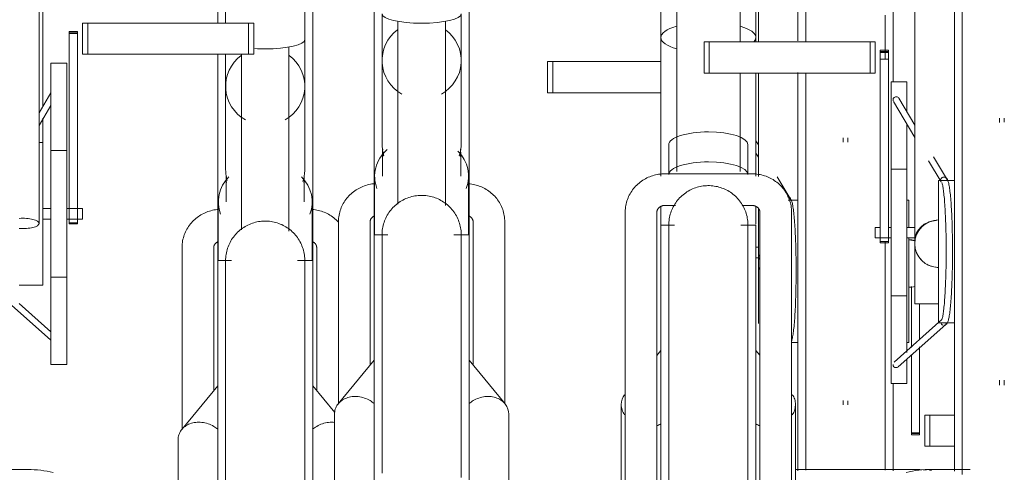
# Model space of a CAD drawing. Extents: x 50445 to 145605, y -10968 to 41989.
# Tile 203 of 256: x 93086 to 93707, y -128 to 158. Entities that reach past the tile are written whole.
import ezdxf

# ---------------------------------------------------------------- set-up
doc = ezdxf.new("R2010")
doc.units = 0
doc.header["$LTSCALE"] = 414.30304
doc.header["$MEASUREMENT"] = 0
doc.layers.add('A-EQPM', color=6, linetype='CONTINUOUS', lineweight=18)

# ---------------------------------------------------------------- blocks, each defined once
blk = doc.blocks.new('97_KA_gestapelde fietsenstalling 8 fietsen 1600x1900 - Type-V116-plotview doorsnede C C  -  1 op 100')
at = {"layer": 'A-EQPM'}
for p, q in [((12397.4, -522.03), (12397.4, -362.96)), ((12457.4, -362.96), (12457.4, -547.88)), ((12031.1, -450.21), (12031.1, -510.83)), ((12091.1, -660.96), (12091.1, -450.21)), ((12372.4, -476.2), (12372.4, -522.73)), ((12036.1, -501.83), (12036.1, -510.83)), ((12086.1, -521.26), (12086.1, -501.83)), ((12086.1, -550.82), (12086.1, -521.26)), ((12076.1, -642.41), (12076.1, -525.94)), ((12031.1, -530.54), (12031.1, -660.96)), ((12036.1, -530.54), (12036.1, -550.82)), ((12046.1, -530.54), (12046.1, -641.5)), ((12239.37, -535.23), (12242.59, -535.23)), ((12239.37, -554.93), (12239.37, -535.23)), ((12242.59, -535.23), (12310.83, -535.23)), ((12242.59, -554.93), (12242.59, -535.23)), ((12372.4, -542.43), (12372.4, -607.85)), ((12397.4, -667.77), (12397.4, -542.06)), ((12036.1, -550.82), (12036.1, -602.8)), ((12086.1, -602.8), (12086.1, -550.82)), ((12242.59, -554.93), (12239.37, -554.93)), ((12310.83, -554.93), (12242.59, -554.93)), ((12425.9, -583.4), (12425.9, -586.13)), ((12428.9, -586.03), (12428.9, -583.4)), ((12372.4, -587.84), (12370.83, -585.19)), ((12036.1, -595.29), (12036.1, -602.8)), ((12086.1, -602.8), (12086.1, -595.29)), ((12370.83, -593.04), (12372.4, -595.68)), ((12036.45, -608.69), (12036.45, -623.86)), ((12085.75, -623.86), (12085.75, -608.69)), ((12392.41, -621.62), (12384.31, -607.93)), ((12031.45, -623.86), (12031.45, -660.96)), ((12090.75, -661), (12090.75, -623.86)), ((12397.4, -622.77), (12391.2, -622.77)), ((12467.4, -622.77), (12466.13, -622.77)), ((12467.4, -622.77), (12467.4, -639.8)), ((12372.4, -628.16), (12372.4, -660.68)), ((12372.4, -652.42), (12370.83, -652.42)), ((12467.4, -646.39), (12467.4, -667.77)), ((12008.6, -652.68), (12008.6, -767.58)), ((12028.6, -743.11), (12028.6, -652.68)), ((12093.6, -652.68), (12093.6, -743.11)), ((12039.84, -660.96), (12031.1, -660.96)), ((12031.1, -816.31), (12031.1, -660.96)), ((12091.1, -660.96), (12081.47, -660.96)), ((12091.1, -660.96), (12091.1, -841.97)), ((12370.83, -659.12), (12372.4, -659.12)), ((12372.4, -700.77), (12372.4, -660.73)), ((12397.4, -793.75), (12397.4, -667.77)), ((12467.4, -667.77), (12467.4, -712.77)), ((12468.98, -715.91), (12468.98, -677.35)), ((12474.19, -688.22), (12474.19, -711.08)), ((12393.24, -712.77), (12397.4, -712.77)), ((12466.13, -712.77), (12467.4, -712.77)), ((12468.98, -769.67), (12468.98, -720.25)), ((12474.19, -715.32), (12474.19, -769.67)), ((12457.4, -738.77), (12457.4, -793.7)), ((12031.1, -740.04), (12008.46, -767.62)), ((12104.99, -756.95), (12091.1, -740.04)), ((12425.9, -749.41), (12425.9, -752.14)), ((12428.9, -752.14), (12428.9, -749.51)), ((12477.4, -758.5), (12480.62, -758.5)), ((12477.4, -758.5), (12477.4, -778.2)), ((12480.62, -758.5), (12496.13, -758.5)), ((12480.62, -778.2), (12480.62, -758.5)), ((12468.98, -770.98), (12468.98, -769.67)), ((12474.19, -769.67), (12468.98, -769.67)), ((12468.98, -770.21), (12474.19, -770.21)), ((12474.19, -769.67), (12474.19, -770.98)), ((12006.1, -774.2), (12006.1, -816.98)), ((12468.98, -770.68), (12468.98, -770.98)), ((12468.98, -770.98), (12474.19, -770.98)), ((12474.19, -770.98), (12474.19, -770.68)), ((12480.62, -778.2), (12477.4, -778.2)), ((12496.13, -778.2), (12480.62, -778.2)), ((12471.79, -792.88), (12395.83, -792.88)), ((12481.74, -793.58), (12480.47, -793.41))]:
    blk.add_line(p, q, dxfattribs=at)
at = {"layer": 'A-EQPM', "flags": 128}
for points in [[(12402.4, -503.08), (12402.4, -513.47), (12402.4, -522.73)], [(12452.4, -533.65), (12452.4, -527.02), (12452.4, -516.32), (12452.4, -505.86)], [(12402.4, -542.43), (12402.4, -546.05), (12402.4, -557.32), (12402.4, -568.77), (12402.4, -580.38), (12402.4, -592.12), (12402.4, -603.99), (12402.4, -615.96), (12402.4, -628.01), (12402.4, -640.13), (12402.4, -652.29), (12402.4, -664.48), (12402.4, -667.77)], [(12393.26, -712.08), (12393.44, -711.57), (12393.6, -711.03), (12393.75, -710.43), (12393.89, -709.78), (12394.03, -709.08), (12394.17, -708.31), (12394.3, -707.48), (12394.42, -706.6), (12394.55, -705.65), (12394.67, -704.65), (12394.78, -703.59), (12394.9, -702.48), (12395.01, -701.31), (12395.11, -700.08), (12395.21, -698.81), (12395.31, -697.49), (12395.4, -696.12), (12395.49, -694.71), (12395.57, -693.25), (12395.65, -691.75), (12395.73, -690.22), (12395.79, -688.65), (12395.86, -687.04), (12395.92, -685.41), (12395.97, -683.74), (12396.02, -682.05), (12396.06, -680.34), (12396.1, -678.61), (12396.13, -676.85), (12396.16, -675.09), (12396.18, -673.31), (12396.2, -671.52), (12396.21, -669.73), (12396.21, -667.93), (12396.21, -666.13), (12396.2, -664.34), (12396.19, -662.55), (12396.17, -660.76), (12396.15, -658.99), (12396.12, -657.23), (12396.08, -655.49), (12396.04, -653.76), (12396, -652.06), (12395.95, -650.38), (12395.89, -648.73), (12395.83, -647.11), (12395.76, -645.52), (12395.69, -643.96), (12395.62, -642.45), (12395.53, -640.97), (12395.45, -639.53), (12395.36, -638.14), (12395.26, -636.79), (12395.17, -635.49), (12395.06, -634.24), (12394.96, -633.04), (12394.85, -631.9), (12394.73, -630.81), (12394.61, -629.78), (12394.49, -628.8), (12394.37, -627.88), (12394.24, -627.02), (12394.1, -626.22), (12393.97, -625.48), (12393.83, -624.8), (12393.68, -624.18), (12393.52, -623.61), (12393.36, -623.08), (12393.17, -622.6), (12392.94, -622.13), (12392.64, -621.66), (12392.15, -621.16), (12391.3, -620.73), (12390.78, -620.65)], [(12030.67, -628.66), (12029.7, -628.79), (12028.74, -628.96), (12027.78, -629.16), (12026.83, -629.4), (12025.89, -629.67), (12024.96, -629.98), (12024.05, -630.33), (12023.15, -630.71), (12022.26, -631.13), (12021.39, -631.58), (12020.53, -632.06), (12019.7, -632.58), (12018.89, -633.12), (12018.1, -633.71), (12017.33, -634.32), (12016.58, -634.96), (12015.87, -635.63), (12015.17, -636.33), (12014.51, -637.06), (12013.88, -637.81), (12013.28, -638.59), (12012.71, -639.4), (12012.17, -640.22), (12011.67, -641.07), (12011.2, -641.94), (12010.77, -642.83), (12010.37, -643.74), (12010.02, -644.66), (12009.7, -645.59), (12009.42, -646.54), (12009.18, -647.5), (12008.98, -648.47), (12008.83, -649.45), (12008.71, -650.43), (12008.64, -651.42), (12008.6, -652.41), (12008.6, -652.68)], [(12107.21, -636.53), (12106.53, -635.82), (12105.82, -635.14), (12105.08, -634.49), (12104.32, -633.87), (12103.53, -633.28), (12102.72, -632.72), (12101.9, -632.2), (12101.05, -631.7), (12100.18, -631.24), (12099.3, -630.82), (12098.4, -630.43), (12097.49, -630.07), (12096.56, -629.75), (12095.63, -629.47), (12094.68, -629.22), (12093.72, -629.01), (12092.76, -628.83), (12091.79, -628.69), (12090.82, -628.59)], [(12036.1, -660.96), (12036.12, -659.96), (12036.18, -658.96), (12036.28, -657.97), (12036.42, -656.98), (12036.6, -655.99), (12036.82, -655.02), (12037.08, -654.05), (12037.37, -653.1), (12037.7, -652.15), (12038.08, -651.23), (12038.48, -650.31), (12038.93, -649.42), (12039.41, -648.54), (12039.92, -647.68), (12040.47, -646.85), (12041.05, -646.03), (12041.66, -645.24), (12042.31, -644.48), (12042.98, -643.74), (12043.68, -643.03), (12044.42, -642.35), (12045.17, -641.69), (12045.96, -641.07), (12046.76, -640.48), (12047.59, -639.92), (12048.45, -639.4), (12049.32, -638.91), (12050.21, -638.46), (12051.12, -638.04), (12052.04, -637.66), (12052.98, -637.32), (12053.93, -637.01), (12054.9, -636.74), (12055.87, -636.51), (12056.85, -636.33), (12057.84, -636.17), (12058.83, -636.06), (12059.83, -635.99), (12060.83, -635.96), (12061.83, -635.97), (12062.83, -636.02), (12063.83, -636.11), (12064.82, -636.24), (12065.8, -636.41), (12066.78, -636.62), (12067.75, -636.86), (12068.71, -637.15), (12069.66, -637.47), (12070.59, -637.83), (12071.51, -638.23), (12072.41, -638.66), (12073.29, -639.13), (12074.15, -639.64), (12074.99, -640.18), (12075.81, -640.75), (12076.61, -641.35), (12077.38, -641.99), (12078.13, -642.66), (12078.85, -643.35), (12079.54, -644.07), (12080.2, -644.83), (12080.83, -645.6), (12081.43, -646.4), (12081.99, -647.23), (12082.52, -648.07), (12083.02, -648.94), (12083.49, -649.83), (12083.91, -650.73), (12084.3, -651.65), (12084.66, -652.59), (12084.97, -653.54), (12085.25, -654.5), (12085.49, -655.47), (12085.69, -656.45), (12085.85, -657.43), (12085.97, -658.43), (12086.05, -659.42), (12086.1, -660.42), (12086.1, -660.96)], [(12028.6, -652.68), (12028.6, -652.53), (12028.61, -652.39), (12028.63, -652.25), (12028.65, -652.1), (12028.68, -651.96), (12028.71, -651.81), (12028.75, -651.67), (12028.8, -651.52), (12028.85, -651.38), (12028.91, -651.24), (12028.98, -651.09), (12029.06, -650.95), (12029.14, -650.81), (12029.23, -650.67), (12029.32, -650.53), (12029.43, -650.39), (12029.54, -650.26), (12029.66, -650.13), (12029.78, -650), (12029.91, -649.87), (12030.06, -649.75), (12030.2, -649.63), (12030.36, -649.51), (12030.52, -649.4), (12030.69, -649.29), (12030.86, -649.19), (12031.04, -649.09)], [(12091.11, -649.07), (12091.29, -649.16), (12091.47, -649.26), (12091.64, -649.37), (12091.8, -649.48), (12091.96, -649.59), (12092.11, -649.71), (12092.25, -649.84), (12092.39, -649.96), (12092.51, -650.09), (12092.63, -650.22), (12092.75, -650.36), (12092.85, -650.49), (12092.95, -650.63), (12093.04, -650.77), (12093.13, -650.91), (12093.2, -651.06), (12093.27, -651.2), (12093.33, -651.34), (12093.39, -651.49), (12093.44, -651.63), (12093.48, -651.77), (12093.52, -651.92), (12093.55, -652.06), (12093.57, -652.21), (12093.59, -652.35), (12093.6, -652.49), (12093.6, -652.64), (12093.6, -652.68)], [(12452.4, -667.77), (12452.4, -655.58), (12452.4, -648.87)], [(12036.1, -667.71), (12036.1, -665.4), (12036.1, -663.56), (12036.1, -662.22), (12036.1, -661.35), (12036.1, -660.98), (12036.1, -660.96)], [(12036.1, -660.96), (12036.1, -661.21), (12036.1, -661.94), (12036.1, -663.15), (12036.1, -664.85), (12036.1, -667.04), (12036.1, -669.7), (12036.1, -672.83), (12036.1, -676.43), (12036.1, -680.5), (12036.1, -685.02), (12036.1, -689.99), (12036.1, -695.41), (12036.1, -701.25), (12036.1, -707.52), (12036.1, -714.2), (12036.1, -721.28), (12036.1, -728.76), (12036.1, -736.61), (12036.1, -744.83), (12036.1, -753.41), (12036.1, -762.32), (12036.1, -771.56), (12036.1, -781.11), (12036.1, -790.96), (12036.1, -801.08)], [(12036.1, -661.35), (12036.1, -660.98), (12036.1, -660.96)], [(12086.1, -803.86), (12086.1, -793.66), (12086.1, -783.74), (12086.1, -774.11), (12086.1, -764.78), (12086.1, -755.78), (12086.1, -747.11), (12086.1, -738.8), (12086.1, -730.84), (12086.1, -723.26), (12086.1, -716.07), (12086.1, -709.28), (12086.1, -702.9), (12086.1, -696.94), (12086.1, -691.41), (12086.1, -686.32), (12086.1, -681.68), (12086.1, -677.49), (12086.1, -673.76), (12086.1, -670.5), (12086.1, -667.71), (12086.1, -665.4), (12086.1, -663.56), (12086.1, -662.22), (12086.1, -661.35), (12086.1, -660.98), (12086.1, -660.96)], [(12086.1, -660.96), (12086.1, -661.21), (12086.1, -661.94), (12086.1, -663.15), (12086.1, -664.85), (12086.1, -667.04)], [(12086.1, -661.35), (12086.1, -660.98), (12086.1, -660.96)], [(12402.4, -667.77), (12402.4, -679.96), (12402.4, -692.13), (12402.4, -704.26), (12402.4, -716.33), (12402.4, -728.32), (12402.4, -740.22), (12402.4, -752), (12402.4, -763.65), (12402.4, -775.14), (12402.4, -786.47), (12402.4, -793.39)], [(12452.4, -793.32), (12452.4, -789.49), (12452.4, -778.22), (12452.4, -766.77), (12452.4, -755.16), (12452.4, -743.41), (12452.4, -731.55), (12452.4, -719.58), (12452.4, -707.52), (12452.4, -695.41), (12452.4, -683.25), (12452.4, -671.06), (12452.4, -667.77)], [(12478.45, -793.19), (12476.42, -793.03), (12474.38, -792.93), (12472.34, -792.89), (12471.79, -792.88)]]:
    blk.add_lwpolyline(points, dxfattribs=at)
at = {"layer": 'A-EQPM'}
for centre, start, end in [((12467.4, -662.77), 75.60344, 90), ((12387.4, -662.77), 165, 180), ((12387.4, -662.77), 180, 195), ((12467.4, -662.77), 270, 284.39656)]:
    blk.add_arc(centre, 15, start, end, dxfattribs=at)
for centre, major_axis, ratio, start_param, end_param in [((12061.1, -521.26), (25, 0), 0.237436, 4.712389, 6.283185), ((12061.1, -521.26), (25, 0), 0.237436, 4.45059, 4.712389), ((12061.1, -550.82), (25, 0), 0.978148, 2.220803, 4.18879), ((12061.1, -550.82), (25, 0), 0.978148, 5.235988, 7.20753), ((12061.1, -623.86), (29.65, 0), 0.838671, 2.452801, 3.455752), ((12061.1, -608.69), (24.65, 0), 0.838671, 3.05396, 3.278335), ((12061.1, -623.86), (29.65, 0), 0.838671, 5.969026, 6.971977), ((12061.1, -608.69), (24.65, 0), 0.838671, 6.146443, 6.370818), ((12467.4, -660.68), (15, 0), 0.848048, 1.319529, 1.488304), ((12387.4, -660.68), (15, 0), 0.848048, 2.879793, 3.141593)]:
    blk.add_ellipse(centre, major_axis=major_axis, ratio=ratio, start_param=start_param, end_param=end_param, dxfattribs=at)
for points, knots in [([(12037.14, -610.37), (12037.07, -610.14), (12036.72, -608.79), (12036.24, -606.28), (12036.1, -603.96), (12036.1, -602.8)], [0.40796917, 0.40796917, 0.40796917, 0.40796917, 0.41666667, 0.45833333, 0.5, 0.5, 0.5, 0.5]), ([(12086.1, -602.8), (12086.1, -603.96), (12085.96, -606.28), (12085.45, -609), (12085.02, -610.55), (12084.89, -610.98)], [0.5, 0.5, 0.5, 0.5, 0.54166667, 0.58333333, 0.59966448, 0.59966448, 0.59966448, 0.59966448]), ([(12390.78, -620.65), (12390.99, -620.66), (12391.42, -620.74), (12392.01, -621.08), (12392.46, -621.63), (12392.7, -622.29), (12392.7, -622.76), (12392.66, -622.99)], [0.0114969, 0.0114969, 0.0114969, 0.0114969, 0.1111111, 0.2222222, 0.3333333, 0.4444444, 0.5555556, 0.5555556, 0.5555556, 0.5555556]), ([(12031.15, -767.53), (12030.37, -766.84), (12028.45, -765.44), (12025.03, -763.86), (12021.1, -762.99), (12017.17, -763), (12013.52, -763.88), (12010.37, -765.58), (12007.96, -767.98), (12006.45, -770.91), (12006.1, -773.09), (12006.1, -774.2)], [0.2662718, 0.2662718, 0.2662718, 0.2662718, 0.3333333, 0.4166667, 0.5, 0.5833333, 0.6666667, 0.75, 0.8333333, 0.9166667, 1, 1, 1, 1]), ([(12104.83, -763.13), (12103.61, -763), (12101.05, -763), (12097.17, -763.86), (12093.76, -765.44), (12091.82, -766.84), (12091.04, -767.52)], [0.4200191, 0.4200191, 0.4200191, 0.4200191, 0.5, 0.5833333, 0.6666667, 0.7337282, 0.7337282, 0.7337282, 0.7337282])]:
    blk.add_open_spline(points, degree=3, knots=knots, dxfattribs=at)
blk.add_open_spline([(12467.4, -677.77), (12468.66, -677.77), (12469.92, -677.61), (12471.13, -677.3)], degree=3, dxfattribs=at)
blk = doc.blocks.new('97_KA_gestapelde fietsenstalling 16 fietsen 1600x2900 - Type-8054703-plotview doorsnede C C  -  1 op 100')
at = {"layer": 'A-EQPM'}
for p, q in [((11918.33, -637.45), (11918.33, -332.7)), ((11920.83, -563.63), (11920.83, -451.81)), ((11945.83, -510.83), (11949.05, -510.83)), ((11945.83, -530.54), (11945.83, -510.83)), ((11949.05, -510.83), (12050.65, -510.83)), ((11949.05, -530.54), (11949.05, -510.83)), ((12050.65, -510.83), (12053.86, -510.83)), ((12050.65, -530.54), (12050.65, -510.83)), ((12053.86, -530.54), (12053.86, -510.83)), ((11942.63, -516.17), (11937.41, -516.17)), ((11937.41, -517.48), (11937.41, -516.17)), ((11937.41, -516.17), (11937.41, -516.47)), ((11937.41, -516.94), (11942.63, -516.94)), ((11937.41, -627.23), (11937.41, -517.48)), ((11942.63, -517.48), (11937.41, -517.48)), ((11942.63, -516.47), (11942.63, -516.17)), ((11942.63, -516.17), (11942.63, -517.48)), ((11942.63, -517.48), (11942.63, -627.23)), ((11949.05, -530.54), (11945.83, -530.54)), ((12050.65, -530.54), (11949.05, -530.54)), ((12053.86, -530.54), (12050.65, -530.54)), ((11935.83, -536.13), (11925.83, -536.13)), ((11925.83, -631.38), (11925.83, -536.13)), ((11935.83, -536.13), (11935.83, -631.38)), ((11925.83, -555), (11918.33, -567.67)), ((11918.33, -575.51), (11925.83, -562.85)), ((11920.83, -586.37), (11920.83, -570.92)), ((11920.83, -586.38), (11918.33, -586.38)), ((11920.83, -586.38), (11920.83, -631.38)), ((11935.83, -591.38), (11925.83, -591.38)), ((11937.41, -637.75), (11937.41, -627.23)), ((11942.63, -627.23), (11942.63, -637.75)), ((11925.83, -628.03), (11920.83, -628.03)), ((11920.83, -631.38), (11920.83, -676.38)), ((11925.83, -726.63), (11925.83, -631.38)), ((11945.83, -628.03), (11935.83, -628.03)), ((11935.83, -631.38), (11935.83, -726.63)), ((11945.83, -628.03), (11945.83, -631.38)), ((11945.83, -631.38), (11945.83, -634.73)), ((11920.83, -634.73), (11925.83, -634.73)), ((11935.83, -634.73), (11945.83, -634.73)), ((11937.41, -636.98), (11937.41, -637.75)), ((11937.41, -636.98), (11942.63, -636.98)), ((11937.41, -637.75), (11942.63, -637.75)), ((11942.63, -637.75), (11942.63, -636.98)), ((11905.83, -676.38), (11920.83, -676.38)), ((11925.83, -671.38), (11935.83, -671.38)), ((11901.22, -689.36), (11925.48, -710.98)), ((11925.83, -705.94), (11905.83, -688.11)), ((11925.83, -726.63), (11935.83, -726.63)), ((11910.72, -792.88), (11895.83, -792.88))]:
    blk.add_line(p, q, dxfattribs=at)
at = {"layer": 'A-EQPM', "flags": 128}
blk.add_lwpolyline([(11927.31, -794.84), (11925.36, -794.4), (11923.39, -794.01), (11921.4, -793.68), (11919.4, -793.41), (11917.38, -793.19), (11915.35, -793.03), (11913.31, -792.93), (11911.27, -792.89), (11910.72, -792.88)], dxfattribs=at)
at = {"layer": 'A-EQPM'}
for start_param, end_param in [(0, 1.823675), (4.45951, 6.283185)]:
    blk.add_ellipse((11908.33, -637.45), major_axis=(10, 0), ratio=0.325568, start_param=start_param, end_param=end_param, dxfattribs=at)
blk = doc.blocks.new('97_KA_gestapelde fietsenstalling 16 fietsen 1600x2900 - Type-V121-plotview doorsnede C C  -  1 op 100')
at = {"layer": 'A-EQPM'}
for p, q in [((12320.83, -351.74), (12320.83, -604.74)), ((12360.83, -522.73), (12360.83, -351.74)), ((12496.13, -655.27), (12496.13, -350.46)), ((12310.83, -358.24), (12310.83, -520.01)), ((12370.83, -520.01), (12370.83, -358.24)), ((12129.83, -433.96), (12129.83, -644.71)), ((12189.83, -644.71), (12189.83, -433.96)), ((12471.13, -463.7), (12471.13, -648.18)), ((12134.83, -505.01), (12134.83, -534.57)), ((12184.83, -534.57), (12184.83, -505.01)), ((12144.83, -509.69), (12144.83, -625.25)), ((12174.83, -626.16), (12174.83, -509.69)), ((12310.83, -520.01), (12310.83, -607.57)), ((12370.83, -522.73), (12370.83, -520.01)), ((12338.1, -522.73), (12341.32, -522.73)), ((12338.1, -542.43), (12338.1, -522.73)), ((12341.32, -522.73), (12442.92, -522.73)), ((12341.32, -542.43), (12341.32, -522.73)), ((12442.92, -522.73), (12446.13, -522.73)), ((12442.92, -542.43), (12442.92, -522.73)), ((12446.13, -522.73), (12446.13, -542.43)), ((12454.56, -528.06), (12449.34, -528.06)), ((12449.34, -528.36), (12449.34, -528.06)), ((12449.34, -528.06), (12449.34, -529.37)), ((12454.56, -529.37), (12454.56, -528.06)), ((12454.56, -528.06), (12454.56, -528.36)), ((12449.34, -528.83), (12449.34, -528.36)), ((12449.34, -529.63), (12449.34, -528.83)), ((12454.56, -528.83), (12449.34, -528.83)), ((12449.34, -529.37), (12454.56, -529.37)), ((12449.34, -533.65), (12449.34, -529.63)), ((12449.34, -648.87), (12449.34, -533.65)), ((12454.56, -533.65), (12449.34, -533.65)), ((12454.56, -528.36), (12454.56, -528.83)), ((12454.56, -528.83), (12454.56, -529.63)), ((12454.56, -529.63), (12454.56, -533.65)), ((12454.56, -533.65), (12454.56, -648.87)), ((12134.83, -534.57), (12134.83, -586.55)), ((12184.83, -586.55), (12184.83, -534.57)), ((12341.32, -542.43), (12338.1, -542.43)), ((12442.92, -542.43), (12341.32, -542.43)), ((12360.83, -604.74), (12360.83, -542.43)), ((12370.83, -607.57), (12370.83, -542.43)), ((12446.13, -542.43), (12442.92, -542.43)), ((12466.13, -548.02), (12456.13, -548.02)), ((12456.13, -643.27), (12456.13, -548.02)), ((12466.13, -548.02), (12466.13, -566.4)), ((12471.13, -575.34), (12461.09, -558.38)), ((12457.65, -560.42), (12471.13, -583.18)), ((12524.63, -570.9), (12524.63, -573.66)), ((12527.63, -573.53), (12527.63, -570.9)), ((12466.13, -574.36), (12466.13, -643.27)), ((12134.83, -579.04), (12134.83, -586.55)), ((12184.83, -586.55), (12184.83, -579.04)), ((12315.83, -587.65), (12315.83, -606.59)), ((12365.83, -606.59), (12365.83, -587.65)), ((12135.18, -592.44), (12135.18, -607.61)), ((12184.48, -607.61), (12184.48, -592.44)), ((12491.14, -609.12), (12483.03, -595.43)), ((12479.84, -597.89), (12487.71, -611.17)), ((12130.18, -607.61), (12130.18, -644.71)), ((12189.48, -644.75), (12189.48, -607.61)), ((12368.33, -606.1), (12313.33, -606.1)), ((12466.13, -603.27), (12456.13, -603.27)), ((12496.13, -610.27), (12486.13, -610.27)), ((12486.13, -655.27), (12486.13, -610.27)), ((12310.83, -626.54), (12310.83, -638.57)), ((12313.33, -626.1), (12320.12, -626.1)), ((12362.12, -626.1), (12368.33, -626.1)), ((12370.83, -638.01), (12370.83, -626.54)), ((12288.33, -630.29), (12288.33, -937.45)), ((12308.33, -899.91), (12308.33, -630.29)), ((12373.33, -630.29), (12373.33, -899.91)), ((12393.33, -937.45), (12393.33, -630.29)), ((12107.33, -636.43), (12107.33, -751.33)), ((12127.33, -726.86), (12127.33, -636.43)), ((12192.33, -636.43), (12192.33, -726.86)), ((12212.33, -751.33), (12212.33, -636.43)), ((12319.49, -638.57), (12310.83, -638.57)), ((12310.83, -943.38), (12310.83, -638.57)), ((12370.83, -638.57), (12361.3, -638.57)), ((12370.83, -638.57), (12370.83, -943.38)), ((12449.34, -639.92), (12446.13, -639.92)), ((12446.13, -643.27), (12446.13, -639.92)), ((12456.13, -639.92), (12454.65, -639.92)), ((12471.13, -639.92), (12466.13, -639.92)), ((12138.57, -644.71), (12129.83, -644.71)), ((12129.83, -949.52), (12129.83, -644.71)), ((12189.83, -644.71), (12180.2, -644.71)), ((12189.83, -644.71), (12189.83, -949.52)), ((12446.13, -646.62), (12446.13, -643.27)), ((12456.13, -738.52), (12456.13, -643.27)), ((12466.13, -643.27), (12466.13, -719.05)), ((12446.13, -646.62), (12456.13, -646.62)), ((12449.34, -648.86), (12449.34, -649.65)), ((12449.34, -649.65), (12449.34, -648.87)), ((12454.56, -648.87), (12449.34, -648.87)), ((12449.34, -649.65), (12454.56, -649.65)), ((12454.56, -649.65), (12454.56, -648.86)), ((12454.56, -648.87), (12454.56, -649.65)), ((12466.13, -646.62), (12471.13, -646.62)), ((12471.13, -688.27), (12471.13, -648.23)), ((12486.13, -700.27), (12486.13, -655.27)), ((12496.13, -794.03), (12496.13, -655.27)), ((12456.13, -683.27), (12466.13, -683.27)), ((12471.13, -688.27), (12486.13, -688.27)), ((12488.1, -698.25), (12458.04, -725.04)), ((12460.7, -728.03), (12490.74, -701.25)), ((12486.13, -700.27), (12496.13, -700.27)), ((12310.83, -717.65), (12308.23, -720.81)), ((12373.33, -720.69), (12370.83, -717.65)), ((12129.83, -723.79), (12107.18, -751.37)), ((12212.47, -751.37), (12189.83, -723.79)), ((12466.13, -723.23), (12466.13, -738.52)), ((12456.13, -738.52), (12466.13, -738.52)), ((12524.63, -736.38), (12524.63, -739.64)), ((12527.63, -739.64), (12527.63, -736.38)), ((12285.83, -751.81), (12285.83, -936.29)), ((12395.83, -863.63), (12395.83, -751.81)), ((12104.83, -757.95), (12104.83, -942.43)), ((12214.83, -942.43), (12214.83, -757.95)), ((12506.15, -792.88), (12481.74, -792.88))]:
    blk.add_line(p, q, dxfattribs=at)
at = {"layer": 'A-EQPM', "flags": 128}
for points in [[(12501.13, -500.97), (12501.13, -511.6), (12501.13, -522.47), (12501.13, -533.55), (12501.13, -544.82), (12501.13, -556.27), (12501.13, -567.88), (12501.13, -579.62), (12501.13, -591.49), (12501.13, -603.46), (12501.13, -615.51), (12501.13, -627.63), (12501.13, -639.79), (12501.13, -651.98), (12501.13, -655.27)], [(12313.33, -606.1), (12312.36, -606.12), (12311.38, -606.18), (12310.41, -606.27), (12309.44, -606.4), (12308.47, -606.57), (12307.51, -606.77), (12306.57, -607.01), (12305.63, -607.28), (12304.7, -607.59), (12303.78, -607.94), (12302.88, -608.32), (12301.99, -608.73), (12301.12, -609.18), (12300.27, -609.67), (12299.43, -610.18), (12298.62, -610.73), (12297.83, -611.31), (12297.06, -611.93), (12296.32, -612.57), (12295.6, -613.24), (12294.91, -613.94), (12294.24, -614.67), (12293.61, -615.42), (12293.01, -616.2), (12292.44, -617.01), (12291.9, -617.83), (12291.4, -618.68), (12290.93, -619.55), (12290.5, -620.44), (12290.1, -621.34), (12289.75, -622.27), (12289.43, -623.2), (12289.15, -624.15), (12288.91, -625.11), (12288.71, -626.08), (12288.56, -627.06), (12288.44, -628.04), (12288.37, -629.03), (12288.34, -630.02), (12288.33, -630.29)], [(12393.33, -630.29), (12393.31, -629.3), (12393.25, -628.31), (12393.15, -627.32), (12393, -626.34), (12392.81, -625.37), (12392.59, -624.41), (12392.32, -623.46), (12392.01, -622.52), (12391.66, -621.59), (12391.28, -620.68), (12390.86, -619.79), (12390.4, -618.91), (12389.91, -618.06), (12389.38, -617.23), (12388.82, -616.42), (12388.22, -615.63), (12387.6, -614.87), (12386.94, -614.13), (12386.26, -613.43), (12385.55, -612.75), (12384.81, -612.1), (12384.05, -611.48), (12383.26, -610.89), (12382.46, -610.33), (12381.63, -609.8), (12380.78, -609.31), (12379.91, -608.85), (12379.03, -608.43), (12378.13, -608.04), (12377.22, -607.68), (12376.29, -607.36), (12375.36, -607.08), (12374.41, -606.83), (12373.46, -606.62), (12372.49, -606.44), (12371.52, -606.3), (12370.55, -606.2), (12369.58, -606.13), (12368.6, -606.11), (12368.33, -606.1)], [(12489.42, -701.75), (12490.47, -701.49), (12491.13, -701), (12491.52, -700.52), (12491.78, -700.05), (12491.99, -699.58), (12492.16, -699.07), (12492.32, -698.53), (12492.47, -697.93), (12492.62, -697.28), (12492.76, -696.58), (12492.89, -695.81), (12493.02, -694.98), (12493.15, -694.1), (12493.27, -693.15), (12493.39, -692.15), (12493.51, -691.09), (12493.62, -689.98), (12493.73, -688.81), (12493.84, -687.58), (12493.94, -686.31), (12494.03, -684.99), (12494.13, -683.62), (12494.22, -682.21), (12494.3, -680.75), (12494.38, -679.25), (12494.45, -677.72), (12494.52, -676.15), (12494.58, -674.54), (12494.64, -672.91), (12494.7, -671.24), (12494.75, -669.55), (12494.79, -667.84), (12494.83, -666.11), (12494.86, -664.35), (12494.89, -662.59), (12494.91, -660.81), (12494.92, -659.02), (12494.93, -657.23), (12494.94, -655.43), (12494.94, -653.63), (12494.93, -651.84), (12494.92, -650.05), (12494.9, -648.26), (12494.87, -646.49), (12494.84, -644.73), (12494.81, -642.99), (12494.77, -641.26), (12494.72, -639.56), (12494.67, -637.88), (12494.62, -636.23), (12494.56, -634.61), (12494.49, -633.02), (12494.42, -631.46), (12494.34, -629.95), (12494.26, -628.47), (12494.18, -627.03), (12494.09, -625.64), (12493.99, -624.29), (12493.89, -622.99), (12493.79, -621.74), (12493.68, -620.54), (12493.57, -619.4), (12493.46, -618.31), (12493.34, -617.28), (12493.22, -616.3), (12493.09, -615.38), (12492.96, -614.52), (12492.83, -613.72), (12492.69, -612.98), (12492.55, -612.3), (12492.41, -611.68), (12492.25, -611.11), (12492.08, -610.58), (12491.9, -610.1), (12491.67, -609.63), (12491.36, -609.16), (12490.87, -608.66), (12490.03, -608.23), (12489.5, -608.15)], [(12129.4, -612.41), (12128.43, -612.54), (12127.47, -612.71), (12126.51, -612.91), (12125.56, -613.15), (12124.62, -613.42), (12123.69, -613.73), (12122.77, -614.08), (12121.87, -614.46), (12120.98, -614.88), (12120.11, -615.33), (12119.26, -615.81), (12118.43, -616.33), (12117.61, -616.87), (12116.82, -617.46), (12116.05, -618.07), (12115.31, -618.71), (12114.59, -619.38), (12113.9, -620.08), (12113.24, -620.81), (12112.61, -621.56), (12112, -622.34), (12111.43, -623.15), (12110.9, -623.97), (12110.39, -624.82), (12109.92, -625.69), (12109.49, -626.58), (12109.1, -627.49), (12108.74, -628.41), (12108.42, -629.34), (12108.15, -630.29), (12107.91, -631.25), (12107.71, -632.22), (12107.55, -633.2), (12107.44, -634.18), (12107.36, -635.17), (12107.33, -636.16), (12107.33, -636.43)], [(12212.33, -636.43), (12212.31, -635.44), (12212.24, -634.45), (12212.14, -633.46), (12211.99, -632.49), (12211.81, -631.51), (12211.58, -630.55), (12211.31, -629.6), (12211, -628.66), (12210.66, -627.73), (12210.27, -626.82), (12209.85, -625.93), (12209.39, -625.06), (12208.9, -624.2), (12208.37, -623.37), (12207.81, -622.56), (12207.22, -621.77), (12206.59, -621.01), (12205.94, -620.28), (12205.25, -619.57), (12204.54, -618.89), (12203.81, -618.24), (12203.04, -617.62), (12202.26, -617.03), (12201.45, -616.47), (12200.62, -615.95), (12199.77, -615.45), (12198.91, -614.99), (12198.02, -614.57), (12197.13, -614.18), (12196.21, -613.82), (12195.29, -613.5), (12194.35, -613.22), (12193.4, -612.97), (12192.45, -612.76), (12191.49, -612.58), (12190.52, -612.44), (12189.55, -612.34)], [(12315.83, -638.57), (12315.85, -637.57), (12315.91, -636.57), (12316.01, -635.58), (12316.15, -634.59), (12316.33, -633.6), (12316.55, -632.63), (12316.81, -631.66), (12317.1, -630.71), (12317.44, -629.76), (12317.81, -628.84), (12318.22, -627.92), (12318.66, -627.03), (12319.14, -626.15), (12319.65, -625.29), (12320.2, -624.45), (12320.78, -623.64), (12321.39, -622.85), (12322.04, -622.09), (12322.71, -621.35), (12323.42, -620.64), (12324.15, -619.95), (12324.91, -619.3), (12325.69, -618.68), (12326.5, -618.09), (12327.33, -617.53), (12328.18, -617.01), (12329.05, -616.52), (12329.94, -616.07), (12330.85, -615.65), (12331.78, -615.27), (12332.71, -614.93), (12333.67, -614.62), (12334.63, -614.35), (12335.6, -614.12), (12336.58, -613.93), (12337.57, -613.78), (12338.57, -613.67), (12339.56, -613.6), (12340.56, -613.57), (12341.56, -613.58), (12342.56, -613.63), (12343.56, -613.72), (12344.55, -613.85), (12345.54, -614.02), (12346.51, -614.22), (12347.48, -614.47), (12348.44, -614.76), (12349.39, -615.08), (12350.32, -615.44), (12351.24, -615.84), (12352.14, -616.27), (12353.02, -616.74), (12353.88, -617.25), (12354.73, -617.79), (12355.55, -618.36), (12356.34, -618.96), (12357.11, -619.6), (12357.86, -620.26), (12358.58, -620.96), (12359.27, -621.68), (12359.93, -622.43), (12360.56, -623.21), (12361.16, -624.01), (12361.72, -624.84), (12362.26, -625.68), (12362.75, -626.55), (12363.22, -627.44), (12363.65, -628.34), (12364.04, -629.26), (12364.39, -630.2), (12364.71, -631.14), (12364.98, -632.1), (12365.22, -633.08), (12365.42, -634.06), (12365.58, -635.04), (12365.71, -636.04), (12365.79, -637.03), (12365.83, -638.03), (12365.83, -638.57)], [(12488.16, -611.55), (12488.2, -611.63), (12488.28, -611.83), (12488.38, -612.13), (12488.5, -612.53), (12488.61, -613.02), (12488.74, -613.59), (12488.86, -614.23), (12488.98, -614.94), (12489.1, -615.73), (12489.22, -616.58), (12489.34, -617.49), (12489.45, -618.47), (12489.56, -619.51), (12489.67, -620.61), (12489.78, -621.76), (12489.88, -622.97), (12489.98, -624.23), (12490.07, -625.54), (12490.16, -626.9), (12490.24, -628.31), (12490.33, -629.76), (12490.4, -631.25), (12490.47, -632.78), (12490.54, -634.34), (12490.6, -635.94), (12490.66, -637.57), (12490.71, -639.22), (12490.76, -640.91), (12490.8, -642.61), (12490.84, -644.34), (12490.87, -646.08), (12490.89, -647.84), (12490.91, -649.6), (12490.93, -651.38), (12490.93, -653.16), (12490.94, -654.95), (12490.93, -656.73), (12490.93, -658.51), (12490.91, -660.29), (12490.89, -662.06), (12490.87, -663.82), (12490.84, -665.56), (12490.8, -667.28), (12490.76, -668.99), (12490.71, -670.67), (12490.66, -672.33), (12490.6, -673.96), (12490.54, -675.55), (12490.47, -677.12), (12490.4, -678.65), (12490.33, -680.14), (12490.24, -681.59), (12490.16, -682.99), (12490.07, -684.35), (12489.98, -685.66), (12489.88, -686.92), (12489.78, -688.13), (12489.67, -689.29), (12489.56, -690.39), (12489.45, -691.42), (12489.34, -692.4), (12489.22, -693.32), (12489.1, -694.17), (12488.98, -694.95), (12488.86, -695.67), (12488.74, -696.31), (12488.61, -696.87), (12488.5, -697.36), (12488.38, -697.76), (12488.28, -698.07), (12488.2, -698.27), (12488.16, -698.34)], [(12134.83, -644.71), (12134.85, -643.71), (12134.91, -642.71), (12135.01, -641.72), (12135.15, -640.73), (12135.33, -639.74), (12135.54, -638.77), (12135.8, -637.8), (12136.1, -636.85), (12136.43, -635.9), (12136.8, -634.98), (12137.21, -634.06), (12137.65, -633.17), (12138.13, -632.29), (12138.65, -631.43), (12139.19, -630.6), (12139.78, -629.78), (12140.39, -628.99), (12141.03, -628.23), (12141.71, -627.49), (12142.41, -626.78), (12143.14, -626.1), (12143.9, -625.44), (12144.68, -624.82), (12145.49, -624.23), (12146.32, -623.67), (12147.17, -623.15), (12148.04, -622.66), (12148.94, -622.21), (12149.84, -621.79), (12150.77, -621.41), (12151.71, -621.07), (12152.66, -620.76), (12153.62, -620.49), (12154.6, -620.26), (12155.58, -620.08), (12156.57, -619.92), (12157.56, -619.81), (12158.56, -619.74), (12159.56, -619.71), (12160.56, -619.72), (12161.56, -619.77), (12162.55, -619.86), (12163.54, -619.99), (12164.53, -620.16), (12165.51, -620.37), (12166.48, -620.61), (12167.44, -620.9), (12168.38, -621.22), (12169.31, -621.58), (12170.23, -621.98), (12171.13, -622.41), (12172.01, -622.88), (12172.88, -623.39), (12173.72, -623.93), (12174.54, -624.5), (12175.34, -625.1), (12176.11, -625.74), (12176.85, -626.41), (12177.57, -627.1), (12178.26, -627.82), (12178.92, -628.58), (12179.55, -629.35), (12180.15, -630.15), (12180.72, -630.98), (12181.25, -631.82), (12181.75, -632.69), (12182.21, -633.58), (12182.64, -634.48), (12183.03, -635.4), (12183.38, -636.34), (12183.7, -637.29), (12183.98, -638.25), (12184.22, -639.22), (12184.42, -640.2), (12184.58, -641.18), (12184.7, -642.18), (12184.78, -643.17), (12184.82, -644.17), (12184.83, -644.71)], [(12308.33, -630.29), (12308.34, -630.14), (12308.35, -630), (12308.36, -629.85), (12308.38, -629.71), (12308.41, -629.57), (12308.45, -629.42), (12308.49, -629.28), (12308.53, -629.13), (12308.59, -628.99), (12308.65, -628.85), (12308.71, -628.7), (12308.79, -628.56), (12308.87, -628.42), (12308.96, -628.28), (12309.06, -628.14), (12309.16, -628), (12309.27, -627.87), (12309.39, -627.74), (12309.51, -627.61), (12309.65, -627.48), (12309.79, -627.35), (12309.94, -627.23), (12310.09, -627.12), (12310.25, -627.01), (12310.42, -626.9), (12310.59, -626.8), (12310.77, -626.7), (12310.96, -626.61), (12311.15, -626.53), (12311.35, -626.45), (12311.55, -626.38), (12311.76, -626.32), (12311.97, -626.27), (12312.18, -626.22), (12312.39, -626.18), (12312.61, -626.15), (12312.83, -626.13), (12313.05, -626.11), (12313.27, -626.1), (12313.33, -626.1)], [(12368.33, -626.1), (12368.56, -626.11), (12368.78, -626.12), (12369, -626.14), (12369.22, -626.17), (12369.43, -626.21), (12369.65, -626.25), (12369.86, -626.31), (12370.06, -626.37), (12370.27, -626.43), (12370.46, -626.51), (12370.66, -626.59), (12370.84, -626.68), (12371.03, -626.77), (12371.2, -626.87), (12371.37, -626.98), (12371.54, -627.09), (12371.69, -627.2), (12371.84, -627.32), (12371.98, -627.44), (12372.12, -627.57), (12372.25, -627.7), (12372.37, -627.83), (12372.48, -627.97), (12372.59, -628.1), (12372.68, -628.24), (12372.77, -628.38), (12372.86, -628.52), (12372.93, -628.66), (12373, -628.81), (12373.07, -628.95), (12373.12, -629.09), (12373.17, -629.24), (12373.21, -629.38), (12373.25, -629.53), (12373.28, -629.67), (12373.3, -629.82), (12373.32, -629.96), (12373.33, -630.1), (12373.33, -630.25), (12373.33, -630.29)], [(12127.33, -636.43), (12127.33, -636.28), (12127.34, -636.14), (12127.36, -636), (12127.38, -635.85), (12127.4, -635.71), (12127.44, -635.56), (12127.48, -635.42), (12127.53, -635.27), (12127.58, -635.13), (12127.64, -634.99), (12127.71, -634.84), (12127.78, -634.7), (12127.86, -634.56), (12127.95, -634.42), (12128.05, -634.28), (12128.15, -634.14), (12128.26, -634.01), (12128.38, -633.88), (12128.51, -633.75), (12128.64, -633.62), (12128.78, -633.5), (12128.93, -633.38), (12129.08, -633.26), (12129.24, -633.15), (12129.41, -633.04), (12129.59, -632.94), (12129.77, -632.84)], [(12189.84, -632.82), (12190.02, -632.91), (12190.2, -633.01), (12190.37, -633.12), (12190.53, -633.23), (12190.69, -633.34), (12190.84, -633.46), (12190.98, -633.59), (12191.11, -633.71), (12191.24, -633.84), (12191.36, -633.97), (12191.47, -634.11), (12191.58, -634.24), (12191.68, -634.38), (12191.77, -634.52), (12191.85, -634.66), (12191.93, -634.81), (12192, -634.95), (12192.06, -635.09), (12192.12, -635.24), (12192.16, -635.38), (12192.21, -635.52), (12192.24, -635.67), (12192.27, -635.81), (12192.3, -635.96), (12192.31, -636.1), (12192.32, -636.24), (12192.33, -636.39), (12192.33, -636.43)], [(12315.83, -638.96), (12315.83, -638.59), (12315.83, -638.57)], [(12315.83, -645.32), (12315.83, -643.01), (12315.83, -641.17), (12315.83, -639.83), (12315.83, -638.96), (12315.83, -638.59), (12315.83, -638.57)], [(12315.83, -638.57), (12315.83, -638.81), (12315.83, -639.55), (12315.83, -640.76), (12315.83, -642.46), (12315.83, -644.65), (12315.83, -647.31), (12315.83, -650.44), (12315.83, -654.04), (12315.83, -658.11), (12315.83, -662.63), (12315.83, -667.6), (12315.83, -673.02), (12315.83, -678.86), (12315.83, -685.13), (12315.83, -691.81), (12315.83, -698.89), (12315.83, -706.37), (12315.83, -714.22), (12315.83, -722.44), (12315.83, -731.02), (12315.83, -739.93), (12315.83, -749.17), (12315.83, -758.72), (12315.83, -768.56), (12315.83, -778.69), (12315.83, -789.08), (12315.83, -799.71)], [(12365.83, -638.96), (12365.83, -638.59), (12365.83, -638.57)], [(12365.83, -802.62), (12365.83, -791.93), (12365.83, -781.47), (12365.83, -771.27), (12365.83, -761.35), (12365.83, -751.72), (12365.83, -742.39), (12365.83, -733.39), (12365.83, -724.72), (12365.83, -716.41), (12365.83, -708.45), (12365.83, -700.87), (12365.83, -693.68), (12365.83, -686.89), (12365.83, -680.51), (12365.83, -674.55), (12365.83, -669.02), (12365.83, -663.93), (12365.83, -659.29), (12365.83, -655.1), (12365.83, -651.37), (12365.83, -648.11), (12365.83, -645.32), (12365.83, -643.01), (12365.83, -641.17), (12365.83, -639.83), (12365.83, -638.96), (12365.83, -638.59), (12365.83, -638.57)], [(12365.83, -638.57), (12365.83, -638.81), (12365.83, -639.55), (12365.83, -640.76), (12365.83, -642.46), (12365.83, -644.65), (12365.83, -645.87)], [(12134.83, -651.46), (12134.83, -649.15), (12134.83, -647.31), (12134.83, -645.97), (12134.83, -645.1), (12134.83, -644.73), (12134.83, -644.71)], [(12134.83, -644.71), (12134.83, -644.96), (12134.83, -645.69), (12134.83, -646.9), (12134.83, -648.6), (12134.83, -650.79), (12134.83, -653.45), (12134.83, -656.58), (12134.83, -660.18), (12134.83, -664.25), (12134.83, -668.77), (12134.83, -673.74), (12134.83, -679.16), (12134.83, -685), (12134.83, -691.27), (12134.83, -697.95), (12134.83, -705.03), (12134.83, -712.51), (12134.83, -720.36), (12134.83, -728.58), (12134.83, -737.16), (12134.83, -746.07), (12134.83, -755.31), (12134.83, -764.86), (12134.83, -774.71), (12134.83, -784.83), (12134.83, -795.22)], [(12134.83, -645.1), (12134.83, -644.73), (12134.83, -644.71)], [(12184.83, -798.07), (12184.83, -787.61), (12184.83, -777.41), (12184.83, -767.49), (12184.83, -757.86), (12184.83, -748.53), (12184.83, -739.53), (12184.83, -730.86), (12184.83, -722.55), (12184.83, -714.59), (12184.83, -707.01), (12184.83, -699.82), (12184.83, -693.03), (12184.83, -686.65), (12184.83, -680.69), (12184.83, -675.16), (12184.83, -670.07), (12184.83, -665.43), (12184.83, -661.24), (12184.83, -657.51), (12184.83, -654.25), (12184.83, -651.46), (12184.83, -649.15), (12184.83, -647.31), (12184.83, -645.97), (12184.83, -645.1), (12184.83, -644.73), (12184.83, -644.71)], [(12184.83, -644.71), (12184.83, -644.96), (12184.83, -645.69), (12184.83, -646.9), (12184.83, -648.6), (12184.83, -650.79)], [(12184.83, -645.1), (12184.83, -644.73), (12184.83, -644.71)], [(12501.13, -655.27), (12501.13, -667.46), (12501.13, -679.63), (12501.13, -691.76), (12501.13, -703.83), (12501.13, -715.82), (12501.13, -727.72), (12501.13, -739.5), (12501.13, -751.15), (12501.13, -762.64), (12501.13, -773.97), (12501.13, -785.1), (12501.13, -796.02)], [(12481.74, -792.88), (12479.7, -792.91), (12477.66, -793), (12475.63, -793.14), (12473.61, -793.35), (12471.6, -793.6), (12469.6, -793.92), (12467.63, -794.29), (12465.67, -794.72)]]:
    blk.add_lwpolyline(points, dxfattribs=at)
at = {"layer": 'A-EQPM'}
for start, end in [(90, 180), (180, 270)]:
    blk.add_arc((12486.13, -650.27), 15, start, end, dxfattribs=at)
for centre, major_axis, ratio, start_param, end_param in [((12159.83, -505.01), (25, 0), 0.237436, 3.141593, 4.712389), ((12159.83, -505.01), (25, 0), 0.237436, 4.712389, 6.283185), ((12159.83, -534.57), (25, 0), 0.978148, 2.220803, 4.18879), ((12159.83, -534.57), (25, 0), 0.978148, 5.235988, 7.20753), ((12340.83, -520.01), (30, 0), 0.320127, 2.305075, 3.98686), ((12340.83, -520.01), (30, 0), 0.320127, 6.021386, 7.119703), ((12459.37, -559.4), (1.72, 1.02), 0.988284, 1.030886, 2.863482), ((12459.37, -559.4), (1.72, 1.02), 0.988284, 6.266874, 7.314071), ((12340.83, -587.65), (25, 0), 0.320127, 1.570796, 3.141593), ((12340.83, -587.65), (25, 0), 0.320127, 0, 1.570796), ((12159.83, -607.61), (29.65, 0), 0.838671, 2.396492, 3.455752), ((12159.83, -592.44), (24.65, 0), 0.838671, 3.05396, 3.278335), ((12159.83, -607.61), (29.65, 0), 0.838671, 5.969026, 6.971977), ((12159.83, -592.44), (24.65, 0), 0.838671, 6.146443, 6.370818), ((12340.83, -606.59), (25, 0), 0.320127, 1.570796, 3.141593), ((12340.83, -606.59), (25, 0), 0.320127, 0, 1.570796), ((12486.13, -648.18), (15, 0), 0.848048, 1.653289, 3.141593), ((12489.42, -699.75), (0, 2), 0.996917, 1.832596, 2.879793), ((12489.42, -699.75), (0, 2), 0.996917, 3.665191, 4.45059), ((12459.37, -726.54), (-1.33, 1.49), 0.994489, 0.84558, 2.416376), ((12459.37, -726.54), (-1.33, 1.49), 0.994489, 2.416376, 2.939975), ((12459.37, -726.54), (-1.33, 1.49), 0.994489, 3.141593, 3.201774)]:
    blk.add_ellipse(centre, major_axis=major_axis, ratio=ratio, start_param=start_param, end_param=end_param, dxfattribs=at)
for points, knots in [([(12136.04, -594.73), (12135.91, -594.3), (12135.48, -592.75), (12134.97, -590.03), (12134.83, -587.71), (12134.83, -586.55)], [0.40033552, 0.40033552, 0.40033552, 0.40033552, 0.41666667, 0.45833333, 0.5, 0.5, 0.5, 0.5]), ([(12184.83, -586.55), (12184.83, -587.71), (12184.68, -590.03), (12184.17, -592.75), (12183.74, -594.3), (12183.61, -594.73)], [0.5, 0.5, 0.5, 0.5, 0.54166667, 0.58333333, 0.59966448, 0.59966448, 0.59966448, 0.59966448]), ([(12471.95, -655.16), (12472.26, -656.06), (12473.2, -658.14), (12474.6, -659.95), (12475.52, -660.88)], [0.1057466, 0.1057466, 0.1057466, 0.1057466, 0.1666667, 0.25, 0.25, 0.25, 0.25]), ([(12106.77, -751.91), (12106.15, -752.77), (12105.17, -754.7), (12104.83, -756.84), (12104.83, -757.95)], [0.8361387, 0.8361387, 0.8361387, 0.8361387, 0.9166667, 1, 1, 1, 1]), ([(12129.88, -751.28), (12129.09, -750.59), (12127.18, -749.19), (12123.75, -747.61), (12119.83, -746.74), (12115.9, -746.75), (12112.25, -747.63), (12109.08, -749.32), (12107.54, -750.94), (12106.84, -751.82)], [0.2662718, 0.2662718, 0.2662718, 0.2662718, 0.3333333, 0.4166667, 0.5, 0.5833333, 0.6666667, 0.75, 0.8333333, 0.8333333, 0.8333333, 0.8333333]), ([(12214.83, -757.95), (12214.83, -755.74), (12213.43, -751.45), (12208.64, -747.92), (12203.75, -746.75), (12199.83, -746.74), (12195.9, -747.61), (12192.48, -749.19), (12190.56, -750.59), (12189.78, -751.27)], [0, 0, 0, 0, 0.1666667, 0.3333333, 0.4166667, 0.5, 0.5833333, 0.6666667, 0.7337282, 0.7337282, 0.7337282, 0.7337282])]:
    blk.add_open_spline(points, degree=3, knots=knots, dxfattribs=at)
for points in [[(12487.46, -610.49), (12487.42, -610.26), (12487.42, -609.79), (12487.66, -609.13), (12488.12, -608.58), (12488.74, -608.23), (12489.2, -608.15), (12489.43, -608.15)], [(12489.43, -608.15), (12489.66, -608.15), (12490.13, -608.23), (12490.74, -608.58), (12491.19, -609.13), (12491.43, -609.79), (12491.43, -610.26), (12491.38, -610.49)], [(12480.39, -636.41), (12479.79, -636.66), (12479.2, -636.95), (12478.63, -637.28)], [(12478.63, -663.26), (12479.76, -663.91), (12482.2, -664.92), (12484.82, -665.27), (12486.13, -665.27)], [(12285.83, -751.81), (12285.83, -749.59), (12286.54, -747.45), (12287.84, -745.67)], [(12393.82, -745.67), (12394.48, -746.56), (12395.49, -748.52), (12395.83, -750.7), (12395.83, -751.81)], [(12287.84, -758.4), (12287.19, -757.36), (12286.18, -755.18), (12285.83, -752.92), (12285.83, -751.81)], [(12395.83, -751.81), (12395.83, -754.03), (12395.13, -756.33), (12393.82, -758.4)], [(12310.88, -764.02), (12310.1, -764.53), (12309.25, -764.96), (12308.33, -765.31)], [(12373.33, -765.31), (12372.42, -764.97), (12371.55, -764.54), (12370.78, -764.02)]]:
    blk.add_open_spline(points, degree=3, dxfattribs=at)

msp = doc.modelspace()

# ---------------------------------------------------------------- block references
at = {"layer": 'A-EQPM'}
for name in ['97_KA_gestapelde fietsenstalling 16 fietsen 1600x2900 - Type-8054703-plotview doorsnede C C  -  1 op 100', '97_KA_gestapelde fietsenstalling 16 fietsen 1600x2900 - Type-V121-plotview doorsnede C C  -  1 op 100', '97_KA_gestapelde fietsenstalling 8 fietsen 1600x1900 - Type-V116-plotview doorsnede C C  -  1 op 100']:
    msp.add_blockref(name, (81179.52, 667.18), dxfattribs=at)

doc.saveas('drawing.dxf')
